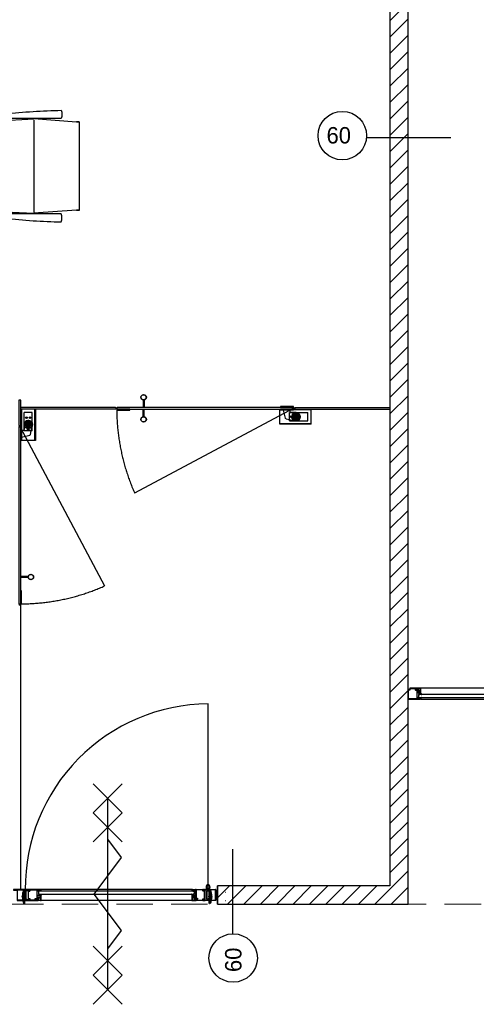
# Model space of a CAD drawing. Header units: millimetres. Extents: x 111285 to 237437, y -9513 to 52045.
# Tile 30 of 117: x 135126 to 137631, y 1998 to 7394. Entities that reach past the tile are written whole.
import ezdxf

# ---------------------------------------------------------------- set-up
doc = ezdxf.new("R2010")
doc.units = ezdxf.units.MM
doc.header["$LTSCALE"] = 100
doc.linetypes.add('DASHED', pattern=[0.75, 0.5, -0.25])
doc.linetypes.add('HIDDEN', pattern=[9.525, 6.35, -3.175])
doc.layers.get('0').update_dxf_attribs({"color": 252})
for name, color, linetype in [('0-aanzicht', 252, 'Continuous'), ('0-acceering', 252, 'Continuous'), ('0-BRANDWEER', 252, 'Continuous'), ('_00--ARCERINGEN', 8, 'Continuous'), ('_00--BRANDWEER', 1, 'Continuous'), ('_22--BINNENWAND', 1, 'Continuous'), ('_32--BINNENKOZIJN', 1, 'Continuous'), ('_82--LOSSE-INRICHTING', 1, 'Continuous'), ('_89--LOSSE-INRICHTING', 1, 'Continuous')]:
    doc.layers.add(name, color=color, linetype=linetype)
doc.layers.add('JAG_System-Einfühgepunkte', color=252, linetype='Continuous', lineweight=0, plot=False)
doc.styles.add('UNI-100-1_8', font='txt', dxfattribs={"height": 180})

# ---------------------------------------------------------------- blocks, each defined once
blk = doc.blocks.new('455019')
at = {"layer": '0-acceering'}
h = blk.add_hatch(dxfattribs=at)
h.set_pattern_fill('_USER', color=256, scale=1.5, angle=45, style=0, double=1, pattern_type=0)
h.set_pattern_definition([(45, (9.8899, -3.046), (-1.06066, 1.06066), []), (135, (9.8899, -3.046), (-1.06066, -1.06066), [])])
h.paths.add_polyline_path([(6.1, 0.4, 0.488281), (6.4, 0), (8.4, 0, -0.326416), (9.8, -1.1, 0.720237), (10.4, -1.1, -0.044879), (12.8, 4.1, 0.89146), (11.9, 4.8, -0.062553), (9.3, 2.4, -0.440575), (8.3, 2.5), (7.9, 3.2, 0.24511), (7.4, 3.5), (5.8, 3.6), (5.2, 4.8, 0.484869), (4.8, 4.9), (3.9, 3.7), (0.2, 4, -0.168809), (-1.1, 4), (-1.1, 4.5, 0.675772), (-1.5, 4.7), (-2.1, 4.1, -0.765456), (-2.5, 4.3), (-2.3, 4.7, 0.713839), (-2.7, 4.9), (-3.4, 4.4, -0.754008), (-3.7, 4.6), (-3.5, 5, 0.698845), (-3.8, 5.3), (-4.5, 4.9, -0.683903), (-4.9, 5.2), (-4.7, 5.5, 0.56756), (-5, 5.8, 0.367373), (-6.1, 4.3, 0.273475), (-5.7, 3.6, 0.122917), (-1, 2.5, -0.967646), (-1, 1.8), (-3.1, 1.7, 0.883992), (-3.2, 0.5), (-0.2, 0, 0.418204), (0.1, 0.2), (0.1, 0.4, -0.37859), (0.4, 0.6)])
blk.add_lwpolyline([(12.8, 4.1, 0.89146), (11.9, 4.8, -0.062553), (9.3, 2.4, -0.440575), (8.3, 2.5), (7.9, 3.2, 0.24511), (7.4, 3.5), (5.8, 3.6), (5.2, 4.8, 0.484869), (4.8, 4.9), (3.9, 3.7), (0.2, 4, -0.168809), (-1.1, 4), (-1.1, 4.5, 0.675772), (-1.5, 4.7), (-2.1, 4.1, -0.765456), (-2.5, 4.3), (-2.3, 4.7, 0.713839), (-2.7, 4.9), (-3.4, 4.4, -0.754008), (-3.7, 4.6), (-3.5, 5, 0.698845), (-3.8, 5.3), (-4.5, 4.9, -0.683903), (-4.9, 5.2), (-4.7, 5.5, 0.591523), (-5, 5.8, 0.364492), (-6.1, 4.3, 0.273475), (-5.7, 3.6, 0.122917), (-1, 2.5, -0.967646), (-1, 1.8), (-3.1, 1.7, 0.883992), (-3.2, 0.5), (-0.2, 0, 0.418204), (0.1, 0.2), (0.1, 0.4, -0.37859), (0.4, 0.6), (6.1, 0.4, 0.515595), (6.4, 0), (8.4, 0, -0.326416), (9.8, -1.1, 0.720237), (10.4, -1.1, -0.044879)], format="xyb", close=True, dxfattribs=at)
at = {"layer": 'JAG_System-Einfühgepunkte'}
blk.add_point((9.9, -3), dxfattribs=at)
blk = doc.blocks.new('450007')
at = {"layer": '0-aanzicht'}
blk.add_lwpolyline([(-10.2, 2), (-11, 0.4), (-11, -0.4), (-10.2, -2), (0, -2), (0, -2.6), (1, -2.6), (1.6, -3, -0.353906), (3.2, -4), (4.8, -3.2), (4.8, 3.2), (3.2, 4, -0.353906), (1.6, 3), (1, 2.6), (0, 2.6), (0, 2), (-10.2, 2, -0.140596), (-10.2, 0, 2.430036)], format="xyb", dxfattribs=at)
for points in [[(-11, 0.4), (-6, -2), (-6, 2)], [(0, 2), (0, -2)], [(1, 2.6), (1, -2.6)], [(1.6, -3), (1.6, 3)], [(3.2, -4), (3.2, 4)]]:
    blk.add_lwpolyline(points, dxfattribs=at)
blk.add_point((0, 0), dxfattribs=at)
blk = doc.blocks.new('404129')
at = {"layer": '_32--BINNENKOZIJN'}
blk.add_lwpolyline([(-13.2, -9), (8.3, -9)], dxfattribs=at)
blk.add_lwpolyline([(20, -1.5, 0.414214), (19, -0.5), (0.8, -0.5, 0.414214), (0, -1.3), (0, -3.7, 0.267949), (0.4, -4.4), (1.5, -5, 0.158384), (2.1, -5.1), (4.6, -4.9, 0.948965), (4.5, -3.9), (3.2, -3.9, -1), (3.2, -1.8), (17.9, -1.8, -0.414214), (18.7, -2.6), (18.7, -14.2), (4.2, -14.2), (2.7, -12.7, 0.339454), (1.5, -12.6), (0.4, -13.2, 0.267949), (0, -13.9), (0, -14.6, 0.414214), (0.8, -15.4), (18.7, -15.4), (18.7, -23.5, -0.414214), (17.9, -24.3), (0.4, -24.3), (0.4, -25.5), (6.2, -25.5, -0.414214), (7, -26.3), (7, -30.5), (9.6, -30.5), (10.5, -29.9), (10.5, -29.2), (8.3, -29.2), (8.3, -26.3, -0.414214), (9.1, -25.5), (17.9, -25.5, -0.414214), (18.7, -26.3), (18.7, -29.2), (17.5, -29.2), (17.5, -29.6), (18.2, -30.5), (20, -30.5)], format="xyb", close=True, dxfattribs=at)
for p in [(0, 0), (0, -9), (20, 0)]:
    blk.add_point(p, dxfattribs=at)
blk = doc.blocks.new('455007-5')
at = {"layer": '0-acceering'}
h = blk.add_hatch(dxfattribs=at)
h.set_pattern_fill('_USER', color=256, scale=1.5, angle=45, style=0, double=1, pattern_type=0)
h.set_pattern_definition([(45, (-148.331, -148.266), (-1.06066, 1.06066), []), (135, (-148.331, -148.266), (-1.06066, -1.06066), [])])
h.paths.add_polyline_path([(-2.5, 0, -0.335424), (-2.8, 0.2), (-2.9, 0.6, 0.612932), (-3.5, 0.7), (-4.1, 0, 0.099276), (-9.4, -3.3, 0.643477), (-9.1, -4.1, -0.077136), (-6.7, -4.8), (-5.7, -5.1, 0.760206), (-5.3, -4.3), (-6.2, -3.7), (-7.3, -3.3, -0.670173), (-7.3, -2.9, -0.308665), (3.8, -5, 0.327484), (4.3, -5.1, 0.414214), (4.6, -4.5, -0.073799), (1.5, 0.9, 0.125857), (0.8, 1.8, 0.811228), (0.1, 1.1, -0.516336), (0, 0)])
blk.add_lwpolyline([(1.5, 0.9, 0.125857), (0.8, 1.8, 0.811228), (0.1, 1.1, -0.516336), (0, 0), (-2.5, 0, -0.335424), (-2.8, 0.2), (-2.9, 0.6, 0.612932), (-3.5, 0.7), (-4.1, 0, 0.099276), (-9.4, -3.3, 0.643477), (-9.1, -4.1, -0.077136), (-6.7, -4.8), (-5.7, -5.1, 0.760206), (-5.3, -4.3), (-6.2, -3.7), (-7.3, -3.3, -0.670173), (-7.3, -2.9, -0.308665), (3.8, -5, 0.327484), (4.3, -5.1, 0.414214), (4.6, -4.5, -0.073799)], format="xyb", close=True, dxfattribs=at)
at = {"layer": 'JAG_System-Einfühgepunkte'}
blk.add_point((0, 0), dxfattribs=at)
blk = doc.blocks.new('onderlegger beganegrond')
at = {"linetype": 'DASHED', "lineweight": 0, "ltscale": 4}
blk.add_lwpolyline([(7405, 12638), (7405.1, 10637.9), (7405, 10560), (7405, 2547), (7405, 2547), (7405, 2547), (32780, 2547), (32780, 12638)], close=True, dxfattribs=at)
blk = doc.blocks.new('bureaustoel')
at = {"layer": '_89--LOSSE-INRICHTING'}
for p, q in [((0, 585), (0, 600)), ((0, 600), (486.9, 600)), ((2.5, 585), (2.5, 600)), ((484.4, 585), (484.4, 600)), ((486.9, 585), (486.9, 600)), ((2.5, 585), (-14.9, 250)), ((484.4, 585), (501.9, 250)), ((2.5, 15), (-14.9, 250)), ((496.2, 250), (-9.2, 250)), ((484.4, 15), (501.9, 250)), ((0, 0), (0, 15)), ((486.9, 0), (0, 0)), ((2.5, 0), (2.5, 15)), ((484.4, 0), (484.4, 15)), ((486.9, 0), (486.9, 15))]:
    blk.add_line(p, q, dxfattribs=at)
for points in [[(-17.4, 98.6), (-17.4, 408.6, 0.108124), (-42.2, 408.6, 0.022407), (-62.3, 98.3, 0.119571), (-17.4, 98.3, 0.119571)], [(504.6, 98.6), (504.6, 408.6, -0.108124), (529.4, 408.6, -0.022407), (549.5, 98.3, -0.119571), (504.6, 98.3, -0.119571)]]:
    blk.add_lwpolyline(points, format="xyb", dxfattribs=at)
blk = doc.blocks.new('60 minuten zelfsluitend')
at = {"layer": '0-BRANDWEER', "color": 1}
for points in [[(-1209, 159), (-891, -159), (-573, 159)], [(-1209, -159), (-891, 159), (-573, -159)], [(-600, 0), (-400, 150), (0, -150), (400, 150), (600, 0)], [(573, 159), (891, -159), (1209, 159)], [(573, -159), (891, 159), (1209, -159)], [(-1050, 0), (1050, 0)]]:
    blk.add_lwpolyline(points, dxfattribs=at)

msp = doc.modelspace()

# ---------------------------------------------------------------- hatches: boundary and pattern name
at = {"layer": '_00--ARCERINGEN'}
h = msp.add_hatch(dxfattribs=at)
h.set_pattern_fill('ANSI31', color=256, scale=20, style=0)
h.set_pattern_definition([(45, (136255.1, 7115.233), (-44.9013, 44.9013), [])])
h.paths.add_polyline_path([(136212, 2547), (137257, 2547), (137257, 8019.8), (136212, 8019.8), (136212, 7919.8), (137157, 7919.8), (137157, 2647), (136212, 2647)])
at = {"layer": '_32--BINNENKOZIJN'}
h = msp.add_hatch(dxfattribs=at)
h.set_pattern_fill('_USER', color=256, scale=1.5, angle=60, style=0, double=1, pattern_type=0)
h.set_pattern_definition([(60, (136211.9985, 2597), (-1.299038, 0.75), []), (150, (136211.9985, 2597), (-0.75, -1.299038), [])])
h.paths.add_polyline_path([(135162, 2623.3, -0.307501), (135162.2, 2623.5), (135172.5, 2623.5), (135175.5, 2623, -0.718727), (135175.9, 2621), (135171.1, 2618.4, -0.992221), (135170.6, 2619.2), (135175.1, 2621.7, 0.708088), (135175, 2622.2), (135172.8, 2622.6), (135170.7, 2622.6), (135165.4, 2621.4, 0.231056), (135164.4, 2620.5), (135162.8, 2617.2, -0.290213), (135162.5, 2617.1), (135162.2, 2617.1, -0.419209), (135162, 2617.3, 0.025166), (135161.9, 2619.9, 0.35281), (135161.1, 2620.9), (135159.5, 2621.2, 0.651754), (135159.3, 2620.8), (135159.8, 2620.1, -0.88288), (135159.2, 2619.6), (135157.7, 2621.1, 0.191534), (135157.3, 2621.3), (135155.8, 2621.3, 0.603718), (135155.7, 2621), (135156.3, 2620.1, -0.862868), (135155.7, 2619.6), (135153.3, 2621.6, -0.460373), (135153.3, 2622.2), (135154.5, 2623.3, -0.179516), (135155.2, 2623.5), (135160.7, 2623.5, -0.307542), (135160.9, 2623.3, 0.679275)])
h = msp.add_hatch(dxfattribs=at)
h.set_pattern_fill('_USER', color=256, scale=1.5, angle=45, style=0, double=1, pattern_type=0)
h.set_pattern_definition([(45, (136221.8884, 2593.954), (-1.0606602, 1.0606602), []), (135, (136221.8884, 2593.954), (-1.0606602, -1.0606602), [])])
h.paths.add_polyline_path([(135238.1, 2623.1, -0.488281), (135238.4, 2623.5), (135240.4, 2623.5, 0.326416), (135241.8, 2624.6, -0.720237), (135242.4, 2624.6, 0.044879), (135244.8, 2619.4, -0.89146), (135243.9, 2618.7, 0.062553), (135241.3, 2621.1, 0.440575), (135240.3, 2621), (135239.9, 2620.3, -0.24511), (135239.4, 2620), (135237.8, 2619.9), (135237.2, 2618.7, -0.484869), (135236.8, 2618.6), (135235.9, 2619.8), (135232.2, 2619.5, 0.168809), (135230.9, 2619.5), (135230.9, 2619, -0.675772), (135230.5, 2618.8), (135229.9, 2619.4, 0.765456), (135229.5, 2619.2), (135229.7, 2618.8, -0.713839), (135229.3, 2618.6), (135228.6, 2619.1, 0.754008), (135228.3, 2618.9), (135228.5, 2618.5, -0.698845), (135228.2, 2618.2), (135227.5, 2618.6, 0.683903), (135227.1, 2618.3), (135227.3, 2618, -0.56756), (135227, 2617.7, -0.367373), (135225.9, 2619.2, -0.273475), (135226.3, 2619.9, -0.122917), (135231, 2621, 0.967646), (135231, 2621.7), (135228.9, 2621.8, -0.883992), (135228.8, 2623), (135231.8, 2623.5, -0.418204), (135232.1, 2623.3), (135232.1, 2623.1, 0.37859), (135232.4, 2622.9)])
h = msp.add_hatch(dxfattribs=at)
h.set_pattern_fill('_USER', color=256, scale=1.5, angle=45, style=0, double=1, pattern_type=0)
h.set_pattern_definition([(45, (136063.6675, 2448.734), (-1.0606602, 1.0606602), []), (135, (136063.6675, 2448.734), (-1.0606602, -1.0606602), [])])
h.paths.add_polyline_path([(135239.5, 2597, 0.335424), (135239.2, 2596.8), (135239.1, 2596.4, -0.612932), (135238.5, 2596.3), (135237.9, 2597, -0.099276), (135232.6, 2600.3, -0.643477), (135232.9, 2601.1, 0.077136), (135235.3, 2601.8), (135236.3, 2602.1, -0.760206), (135236.7, 2601.3), (135235.8, 2600.7), (135234.7, 2600.3, 0.670173), (135234.7, 2599.9, 0.308665), (135245.8, 2602, -0.327484), (135246.3, 2602.1, -0.414214), (135246.6, 2601.5, 0.073799), (135243.5, 2596.1, -0.125857), (135242.8, 2595.2, -0.811228), (135242.1, 2595.9, 0.516336), (135242, 2597)])
h = msp.add_hatch(dxfattribs=at)
h.set_pattern_fill('_USER', color=256, scale=1.5, angle=-135, style=0, double=1, pattern_type=0)
h.set_pattern_definition([(225, (136220.3295, 2745.266), (1.06066, -1.06066), []), (315, (136220.3295, 2745.266), (1.06066, 1.06066), [])])
h.paths.add_polyline_path([(136074.5, 2597, -0.335424), (136074.7, 2596.8), (136074.9, 2596.4, 0.612932), (136075.5, 2596.3), (136076.1, 2597, 0.099276), (136081.4, 2600.3, 0.643477), (136081.1, 2601.1, -0.077136), (136078.7, 2601.8), (136077.7, 2602.1, 0.760206), (136077.3, 2601.3), (136078.2, 2600.7), (136079.3, 2600.3, -0.670173), (136079.3, 2599.9, -0.308665), (136068.2, 2602, 0.327484), (136067.7, 2602.1, 0.414214), (136067.4, 2601.5, -0.073799), (136070.5, 2596.1, 0.125857), (136071.2, 2595.2, 0.811228), (136071.9, 2595.9, -0.516336), (136072, 2597)])
h = msp.add_hatch(dxfattribs=at)
h.set_pattern_fill('_USER', color=256, scale=1.5, angle=-135, style=0, double=1, pattern_type=0)
h.set_pattern_definition([(225, (136072.1085, 2626.546), (1.06066, -1.06066), []), (315, (136072.1085, 2626.546), (1.06066, 1.06066), [])])
h.paths.add_polyline_path([(136081.8, 2619.5, 3.59265), (136083.5, 2618.8, 0.24787)])

# ---------------------------------------------------------------- linework, layer by layer
at = {"layer": '_00--BRANDWEER', "color": 1}
msp.add_line((137028.4, 6747.9), (137491.1, 6747.9), dxfattribs=at)
at = {"layer": '_00--BRANDWEER'}
msp.add_line((136296.1, 2384.2), (136295.6, 2847), dxfattribs=at)
at = {"layer": '_00--BRANDWEER', "color": 1, "ltscale": 0.5}
msp.add_line((136296.1, 2384.2), (136295.6, 2847), dxfattribs=at)
at = {"layer": '_00--BRANDWEER', "color": 95}
for p, q in [((136255.1, 2611), (136253.1, 2611)), ((136255.1, 2565), (136253.1, 2565))]:
    msp.add_line(p, q, dxfattribs=at)
at = {"layer": '_00--BRANDWEER', "color": 1}
for centre in [(136896, 6758.9), (136297.2, 2251.4)]:
    msp.add_circle(centre, 132.8, dxfattribs=at)
at = {"layer": '_00--BRANDWEER'}
msp.add_circle((136297.2, 2251.4), 132.8, dxfattribs=at)
at = {"layer": '_22--BINNENWAND'}
for p, q in [((135651.5, 5269.1), (135132, 5269.1)), ((136637.5, 5269.1), (137157, 5269.1))]:
    msp.add_line(p, q, dxfattribs=at)
for points in [[(136212, 2547), (137257, 2547), (137257, 8019.8), (136212, 8019.8), (136212, 7919.8), (137157, 7919.8), (137157, 2647), (136212, 2647)], [(135122, 5309.1), (135122, 5169.1), (135132, 5169.1), (135132, 5309.1)]]:
    msp.add_lwpolyline(points, close=True, dxfattribs=at)
for points in [[(135651.5, 5269.1), (135653.5, 5267.1), (135653.5, 5261.1), (135651.5, 5259.1)], [(136628.5, 5269.1), (135660.5, 5269.1), (135658.5, 5267.1), (135658.5, 5261.1), (135660.5, 5259.1), (136628.5, 5259.1), (136630.5, 5261.1), (136630.5, 5267.1), (136628.5, 5269.1)], [(136637.5, 5269.1), (136635.5, 5267.1), (136635.5, 5261.1), (136637.5, 5259.1)], [(135122, 5162.1), (135122, 4194.1), (135124, 4192.1), (135130, 4192.1), (135132, 4194.1), (135132, 5162.1), (135130, 5164.1), (135124, 5164.1), (135122, 5162.1)], [(135122, 4185.1), (135124, 4187.1), (135130, 4187.1), (135132, 4185.1)]]:
    msp.add_lwpolyline(points, dxfattribs=at)
at = {"layer": '_32--BINNENKOZIJN', "color": 7}
for p, q in [((135803.5, 5309.6), (135803.5, 5269.1)), ((135808.5, 5309.6), (135808.5, 5269.1)), ((135803.5, 5218.6), (135803.5, 5259.1)), ((135808.5, 5218.6), (135808.5, 5259.1)), ((135172.5, 4342.1), (135132, 4342.1)), ((135172.5, 4337.1), (135132, 4337.1))]:
    msp.add_line(p, q, dxfattribs=at)
at = {"layer": '_32--BINNENKOZIJN'}
for p, q in [((135651.5, 5259.1), (135132, 5259.1)), ((135213, 5259), (135133, 5259)), ((135136, 5259), (135136, 5087.8)), ((135150.5, 5140.2), (135150.5, 5241.2)), ((135195.5, 5241.2), (135150.5, 5241.2)), ((135195.5, 5140.2), (135195.5, 5241.2)), ((135210, 5087.8), (135210, 5259)), ((136725.4, 5255.1), (136554.2, 5255.1)), ((136606.6, 5240.6), (136707.6, 5240.6)), ((136606.6, 5195.6), (136606.6, 5240.6)), ((136637.5, 5259.1), (137157, 5259.1)), ((136642.6, 5192.8), (136642.6, 5243.4)), ((136707.6, 5195.6), (136707.6, 5240.6)), ((136725.4, 5178.1), (136725.4, 5258.1)), ((135168, 5186), (135168, 5166.4)), ((135173, 5201.5), (135173, 5150.9)), ((135178, 5166.4), (135178, 5186)), ((136554.2, 5181.1), (136725.4, 5181.1)), ((136606.6, 5195.6), (136707.6, 5195.6)), ((136667.9, 5218.1), (136617.3, 5218.1)), ((136652.4, 5223.1), (136632.8, 5223.1)), ((136632.8, 5213.1), (136652.4, 5213.1)), ((135198.3, 5176.2), (135147.7, 5176.2)), ((135195.5, 5140.2), (135150.5, 5140.2)), ((135132.2, 2629), (135132, 4185.1)), ((136212, 2547), (136212, 2647)), ((136085, 2618.1), (135229, 2618.1)), ((135229, 2618.1), (135229, 2602.1)), ((135229, 2602.1), (136085, 2602.1)), ((136085, 2602.1), (136085, 2618.1)), ((136152, 2576.3), (136152, 2617.8)), ((136153.7, 2619.5), (136162, 2619.5)), ((136162, 2617.8), (136153.7, 2617.8)), ((136153.7, 2617.8), (136153.7, 2576.3)), ((136162, 2619.5), (136162, 2625.3)), ((136163.7, 2627), (136200.2, 2627)), ((136200.2, 2625.3), (136163.7, 2625.3)), ((136163.7, 2625.3), (136163.7, 2619.5)), ((136200.2, 2568.8), (136200.2, 2625.3)), ((136202, 2625.3), (136202, 2568.8)), ((136212, 2597), (136212, 2597)), ((136212, 2597), (136212, 2547)), ((136138.7, 2570.5), (136160, 2570.5)), ((136160.1, 2568.9), (136138.7, 2568.9)), ((136138.7, 2568.9), (136138.7, 2568.8)), ((136138.7, 2568.8), (136200.2, 2568.8)), ((136200.2, 2567), (136138.7, 2567)), ((136153.7, 2576.3), (136160, 2576.3)), ((136160, 2574.5), (136153.7, 2574.5))]:
    msp.add_line(p, q, dxfattribs=at)
at = {"layer": '_32--BINNENKOZIJN', "linetype": 'HIDDEN', "ltscale": 10}
for p, q in [((136630.5, 5264.1), (135756.8, 4799.5)), ((135127, 5164.1), (135591.6, 4290.4))]:
    msp.add_line(p, q, dxfattribs=at)
at = {"layer": '_32--BINNENKOZIJN', "color": 7, "linetype": 'Continuous'}
for p, q in [((136571.7, 5254.1), (136583.5, 5209.9)), ((136609.6, 5246.1), (136609.6, 5254.1)), ((136610.3, 5243.6), (136609.6, 5246.1)), ((136612.1, 5241.8), (136610.3, 5243.6)), ((136614.6, 5241.1), (136612.1, 5241.8)), ((136642.6, 5241.1), (136614.6, 5241.1)), ((135166.5, 5187.7), (135166.2, 5185.7)), ((135166.2, 5185.7), (135166.9, 5176.9)), ((135167.9, 5189.3), (135166.5, 5187.7)), ((135169.8, 5190), (135167.9, 5189.3)), ((135169.7, 5190), (135173.8, 5190.3)), ((135173.8, 5190.3), (135175.8, 5190)), ((135175.8, 5190), (135177.4, 5188.7)), ((135177.4, 5188.7), (135178.1, 5186.7)), ((135178.1, 5186.7), (135178.9, 5177.8)), ((136584.9, 5207.6), (136583.5, 5209.9)), ((136587.3, 5206.3), (136584.9, 5207.6)), ((136587.3, 5206.3), (136637.8, 5195.6)), ((136628.5, 5218.9), (136628.8, 5220.9)), ((136628.9, 5214.8), (136628.5, 5218.9)), ((136628.8, 5220.9), (136630.2, 5222.5)), ((136628.9, 5214.8), (136629.5, 5213)), ((136629.5, 5213), (136631.2, 5211.6)), ((136630.2, 5222.5), (136632.1, 5223.2)), ((136631.2, 5211.6), (136633.2, 5211.2)), ((136640.9, 5224), (136632.1, 5223.2)), ((136642, 5212), (136633.2, 5211.2)), ((136641.9, 5226.1), (136640.9, 5224)), ((136641.9, 5226.1), (136643.3, 5224.2)), ((136643.4, 5210.1), (136642, 5212)), ((136652.1, 5224.9), (136643.3, 5224.2)), ((136644.2, 5212.2), (136643.4, 5210.1)), ((136653.1, 5213), (136644.2, 5212.2)), ((136654.1, 5224.6), (136652.1, 5224.9)), ((136655, 5213.7), (136653.1, 5213)), ((136655.7, 5223.2), (136654.1, 5224.6)), ((136656.4, 5215.3), (136655, 5213.7)), ((136656.4, 5221.3), (136655.7, 5223.2)), ((136656.4, 5221.3), (136656.7, 5217.3)), ((136656.7, 5217.3), (136656.4, 5215.3)), ((135145, 5143.2), (135137, 5143.2)), ((135147.5, 5143.9), (135145, 5143.2)), ((135149.3, 5145.7), (135147.5, 5143.9)), ((135150, 5148.2), (135149.3, 5145.7)), ((135150, 5176.2), (135150, 5148.2)), ((135165, 5175.5), (135166.9, 5176.9)), ((135165, 5175.5), (135167.1, 5174.5)), ((135167.1, 5174.5), (135167.9, 5165.7)), ((135168.6, 5163.8), (135167.9, 5165.7)), ((135170.2, 5162.4), (135168.6, 5163.8)), ((135172.2, 5162.1), (135170.2, 5162.4)), ((135176.3, 5162.5), (135172.2, 5162.1)), ((135176.3, 5162.5), (135178.1, 5163.1)), ((135178.1, 5163.1), (135179.5, 5164.8)), ((135178.9, 5177.9), (135181, 5177)), ((135181, 5177), (135179.1, 5175.6)), ((135179.1, 5175.6), (135179.9, 5166.8)), ((135179.5, 5164.8), (135179.9, 5166.8)), ((135184.8, 5120.9), (135195.5, 5171.4)), ((135137, 5105.3), (135181.2, 5117.1)), ((135183.5, 5118.5), (135181.2, 5117.1)), ((135184.8, 5120.9), (135183.5, 5118.5))]:
    msp.add_line(p, q, dxfattribs=at)
at = {"layer": '_32--BINNENKOZIJN', "ltscale": 0.1}
for p, q in [((137832, 3730.7), (137329.6, 3730.7)), ((137329.6, 3670.7), (137832, 3670.7)), ((136073, 2627), (135241, 2627)), ((136154.1, 2628.2), (136149.9, 2635.8)), ((136162.4, 2630.5), (136154.1, 2628.2)), ((136159.5, 2629.7), (136164.9, 2628.2)), ((136164.9, 2628.2), (136169.1, 2635.8)), ((135220.2, 2567), (135227.4, 2567)), ((136073, 2567), (135241, 2567)), ((136093.7, 2567), (136086.6, 2567))]:
    msp.add_line(p, q, dxfattribs=at)
at = {"layer": '_32--BINNENKOZIJN', "linetype": 'Continuous'}
for p, q in [((136157.3, 2653.4), (136156.2, 2651.4)), ((136162.7, 2651.4), (136156.2, 2651.4)), ((136157.3, 2648.9), (136156.5, 2647.9)), ((136156.5, 2647.9), (136156.5, 2646.4)), ((136162.5, 2647.9), (136156.5, 2647.9)), ((136162.5, 2646.4), (136156.5, 2646.4)), ((136161.7, 2653.4), (136157.3, 2653.4)), ((136161.7, 2648.9), (136157.3, 2648.9)), ((136161.7, 2653.4), (136162.7, 2651.4)), ((136161.7, 2648.9), (136162.5, 2647.9)), ((136162.5, 2647.9), (136162.5, 2646.4))]:
    msp.add_line(p, q, dxfattribs=at)
at = {"layer": '_32--BINNENKOZIJN'}
for points in [[(135213, 5259), (135213, 5087.8), (135133, 5087.8), (135133, 5259)], [(136725.4, 5178.1), (136554.2, 5178.1), (136554.2, 5258.1), (136725.4, 5258.1)], [(136159.5, 2653.6), (136159.5, 3644)], [(135139.6, 2591.1), (135140, 2591.7)], [(135139.6, 2588), (135139.6, 2590.9)], [(135140.4, 2592), (135140.6, 2592)], [(135141.2, 2583), (135141.2, 2593)], [(135141.2, 2593), (135148.2, 2593)], [(135147.4, 2625.1), (135148, 2624.9)], [(135148.2, 2617), (135153.2, 2617)], [(135148.2, 2617), (135148.2, 2615)], [(135148.2, 2559), (135148.2, 2615)], [(135148.2, 2615), (135154.7, 2615)], [(135148.2, 2593), (135153.2, 2593)], [(135154.7, 2625), (135153.2, 2625)], [(135153.2, 2615), (135153.2, 2625)], [(135153.2, 2559), (135153.2, 2615)], [(135154.7, 2551), (135154.7, 2625)], [(135155.8, 2590.5), (135154.7, 2590.5)], [(136164.6, 2590.5), (136165.7, 2590.5)], [(136165.7, 2551), (136165.7, 2625)], [(136165.7, 2625), (136167.2, 2625)], [(136172.2, 2615), (136165.7, 2615)], [(136167.2, 2615), (136167.2, 2625)], [(136172.2, 2617), (136167.2, 2617)], [(136167.2, 2559), (136167.2, 2615)], [(136172.2, 2593), (136167.2, 2593)], [(136172.2, 2617), (136172.2, 2615)], [(136172.2, 2559), (136172.2, 2615)], [(136179.2, 2593), (136172.2, 2593)], [(136173, 2625.1), (136172.4, 2624.9)], [(136179.2, 2583), (136179.2, 2593)], [(136180, 2592), (136179.8, 2592)], [(136180.7, 2591.1), (136180.4, 2591.7)], [(136180.8, 2588), (136180.8, 2590.9)], [(135139.6, 2588), (135139.6, 2585)], [(135139.6, 2585), (135140, 2584.3)], [(135140.4, 2584), (135140.6, 2584)], [(135148.2, 2583), (135141.2, 2583)], [(135147.4, 2550.9), (135148, 2551.1)], [(135153.2, 2583), (135148.2, 2583)], [(135148.2, 2559), (135154.7, 2559)], [(135153.2, 2551), (135153.2, 2559)], [(135154.7, 2550.9), (135153.2, 2550.9)], [(135155.8, 2585.5), (135154.7, 2585.5)], [(135157, 2586.2), (135157, 2589.9)], [(135208.8, 2575.5), (135230.3, 2575.5)], [(135211, 2575.1), (135216, 2577.5), (135216, 2573.5)], [(135222, 2573.5), (135222, 2577.5)], [(135223, 2572.9), (135223, 2578.1)], [(135223.6, 2578.5), (135223.6, 2572.5)], [(135225.2, 2579.5), (135225.2, 2571.5)], [(136105.2, 2575.5), (136083.7, 2575.5)], [(136088.8, 2579.5), (136088.8, 2571.5)], [(136090.4, 2578.5), (136090.4, 2572.5)], [(136091, 2572.9), (136091, 2578.1)], [(136092, 2573.5), (136092, 2577.5)], [(136103, 2575.1), (136098, 2577.5), (136098, 2573.5)], [(136163.4, 2586.2), (136163.4, 2589.9)], [(136164.6, 2585.5), (136165.7, 2585.5)], [(136172.2, 2559), (136165.7, 2559)], [(136165.7, 2550.9), (136167.2, 2550.9)], [(136167.2, 2583), (136172.2, 2583)], [(136167.2, 2551), (136167.2, 2559)], [(136172.2, 2583), (136179.2, 2583)], [(136173, 2550.9), (136172.4, 2551.1)], [(136180, 2584), (136179.8, 2584)], [(136180.8, 2585), (136180.4, 2584.3)], [(136180.8, 2588), (136180.8, 2585)]]:
    msp.add_lwpolyline(points, dxfattribs=at)
at = {"layer": '_32--BINNENKOZIJN', "color": 7}
for points in [[(135660.5, 5254.1), (135728.5, 5254.1, 0.414214), (135730.5, 5256.1), (135730.5, 5259.1), (135658.5, 5259.1), (135658.5, 5256.1, 0.414214)], [(136626.5, 5274.1), (136558.5, 5274.1, 0.414214), (136556.5, 5272.1), (136556.5, 5269.1), (136628.5, 5269.1), (136628.5, 5272.1, 0.414214)], [(136626.5, 5254.1), (136558.5, 5254.1, -0.414214), (136556.5, 5256.1), (136556.5, 5259.1), (136628.5, 5259.1), (136628.5, 5256.1, -0.414214)], [(135137, 5160.1), (135137, 5092.1, -0.414214), (135135, 5090.1), (135132, 5090.1), (135132, 5162.1), (135135, 5162.1, -0.414214)], [(135137, 4194.1), (135137, 4262.1, 0.414214), (135135, 4264.1), (135132, 4264.1), (135132, 4192.1), (135135, 4192.1, 0.414214)]]:
    msp.add_lwpolyline(points, format="xyb", close=True, dxfattribs=at)
at = {"layer": '_32--BINNENKOZIJN'}
for points in [[(137325.2, 3674.2), (137307, 3674.2, -0.414214), (137307, 3674.2, -2.414214), (137307, 3674.2), (137307, 3674.2, 0.414214), (137307, 3674.2), (137307, 3728.9, 0.414214), (137305.2, 3730.7), (137305.2, 3730.7), (137305.2, 3730.7, 0.414214), (137305.2, 3730.7), (137268.7, 3730.7, 0.414214), (137267, 3728.9), (137267, 3723.2), (137259, 3723.2, 0.487437), (137257, 3721.2), (137257, 3672.4, 0.414214), (137258.7, 3670.7), (137325.2, 3670.7, 0.414214), (137327, 3672.4, 0.414214)], [(137305.2, 3674.3, 2.165098), (137305.2, 3674.3, 0.414214), (137307, 3672.5), (137325.2, 3672.5), (137325.2, 3672.4), (137258.7, 3672.4), (137258.7, 3721.4), (137266.7, 3721.4, 0.487437), (137268.7, 3723.4), (137268.7, 3728.9), (137295.2, 3728.9), (137305.2, 3728.9, 0.414214), (137305.2, 3728.9), (137305.2, 3721.4), (137305.2, 3679.9)], [(135162, 2617.8, 0.414214), (135160.2, 2619.5), (135152, 2619.5), (135152, 2625.3, 0.414214), (135150.2, 2627), (135093.7, 2627, 0.414214), (135092, 2625.3, 0.414214), (135093.7, 2623.5), (135112, 2623.5), (135112, 2568.8, 0.414214), (135113.7, 2567), (135175.2, 2567, 0.414214), (135177, 2568.8, 0.414214), (135175.2, 2570.5), (135154, 2570.5, -0.414214), (135152, 2572.5, -0.414214), (135154, 2574.5), (135160.2, 2574.5, 0.414214), (135162, 2576.3)], [(135160.2, 2576.3), (135154, 2576.3, 0.414214), (135150.2, 2572.5, 0.414214), (135153.9, 2568.9), (135175.2, 2568.9), (135175.2, 2568.8), (135113.7, 2568.8), (135113.7, 2623.4, 0.414214), (135112, 2625.2), (135093.7, 2625.2), (135093.7, 2625.3), (135150.2, 2625.3), (135150.2, 2619.5, 0.414214), (135152, 2617.8), (135160.2, 2617.8)], [(135154.5, 2623.3, -0.179516), (135155.2, 2623.5), (135160.7, 2623.5, -0.307542), (135160.9, 2623.3, 0.679275), (135162, 2623.3, -0.307501), (135162.2, 2623.5), (135172.5, 2623.5), (135175.5, 2623, -0.718727), (135175.9, 2621), (135171.1, 2618.4, -0.992221), (135170.6, 2619.2), (135175.1, 2621.7, 0.708088), (135175, 2622.2), (135172.8, 2622.6), (135170.7, 2622.6), (135165.4, 2621.4, 0.231056), (135164.4, 2620.5), (135162.8, 2617.2, -0.290213), (135162.5, 2617.1), (135162.2, 2617.1, -0.419209), (135162, 2617.3, 0.025166), (135161.9, 2619.9, 0.35281), (135161.1, 2620.9), (135159.5, 2621.2, 0.651754), (135159.3, 2620.8), (135159.8, 2620.1, -0.88288), (135159.2, 2619.6), (135157.7, 2621.1, 0.191534), (135157.3, 2621.3), (135155.8, 2621.3, 0.603718), (135155.7, 2621), (135156.3, 2620.1, -0.862868), (135155.7, 2619.6), (135153.3, 2621.6, -0.460373), (135153.3, 2622.2)], [(135172, 2576.3, 0.414214), (135173.7, 2574.5), (135182, 2574.5), (135182, 2568.8, 0.414214), (135183.7, 2567), (135220.2, 2567, 0.414214), (135222, 2568.8), (135222, 2623.5), (135240.2, 2623.5, 0.414214), (135242, 2625.3, 0.414214), (135240.2, 2627), (135158.7, 2627, 0.414214), (135157, 2625.3, 0.414214), (135158.7, 2623.5), (135180, 2623.5, -0.414214), (135182, 2621.5, -0.414214), (135180, 2619.5), (135173.7, 2619.5, 0.414214), (135172, 2617.8)], [(135173.7, 2617.8), (135180, 2617.8, 0.414214), (135183.7, 2621.5, 0.414214), (135180.1, 2625.2), (135158.7, 2625.2), (135158.7, 2625.3), (135240.2, 2625.3), (135240.2, 2625.2), (135222, 2625.2, 0.414214), (135220.2, 2623.4), (135220.2, 2568.8), (135183.7, 2568.8), (135183.7, 2574.5, 0.414214), (135182, 2576.3), (135173.7, 2576.3)], [(135242, 2568, -0.414214), (135241, 2567), (135222.8, 2567, -0.414214), (135222, 2567.8), (135222, 2570.2, -0.267949), (135222.4, 2570.9), (135223.5, 2571.5, -0.158384), (135224.1, 2571.6), (135226.6, 2571.4, -0.948965), (135226.5, 2570.4), (135225.2, 2570.4, 1), (135225.2, 2568.3), (135239.9, 2568.3, 0.414214), (135240.7, 2569.1), (135240.7, 2580.7), (135226.2, 2580.7), (135224.7, 2579.2, -0.339454), (135223.5, 2579.1), (135222.4, 2579.7, -0.267949), (135222, 2580.4), (135222, 2581.1, -0.414214), (135222.8, 2581.9), (135240.7, 2581.9), (135240.7, 2590, 0.414214), (135239.9, 2590.8), (135222.4, 2590.8), (135222.4, 2592), (135228.2, 2592, 0.414214), (135229, 2592.8), (135229, 2597), (135231.6, 2597), (135232.5, 2596.4), (135232.5, 2595.7), (135230.3, 2595.7), (135230.3, 2592.8, 0.414214), (135231.1, 2592), (135239.9, 2592, 0.414214), (135240.7, 2592.8), (135240.7, 2595.7), (135239.5, 2595.7), (135239.5, 2596.1), (135240.1, 2597), (135242, 2597)], [(135244.8, 2619.4, -0.89146), (135243.9, 2618.7, 0.062553), (135241.3, 2621.1, 0.440575), (135240.3, 2621), (135239.9, 2620.3, -0.24511), (135239.4, 2620), (135237.8, 2619.9), (135237.2, 2618.7, -0.484869), (135236.8, 2618.6), (135235.9, 2619.8), (135232.2, 2619.5, 0.168809), (135230.9, 2619.5), (135230.9, 2619, -0.675772), (135230.5, 2618.8), (135229.9, 2619.4, 0.765456), (135229.5, 2619.2), (135229.7, 2618.8, -0.713839), (135229.3, 2618.6), (135228.6, 2619.1, 0.754008), (135228.3, 2618.9), (135228.5, 2618.5, -0.698845), (135228.2, 2618.2), (135227.5, 2618.6, 0.683903), (135227.1, 2618.3), (135227.3, 2618, -0.591523), (135227, 2617.7, -0.364492), (135225.9, 2619.2, -0.273475), (135226.3, 2619.9, -0.122917), (135231, 2621, 0.967646), (135231, 2621.7), (135228.9, 2621.8, -0.883992), (135228.8, 2623), (135231.8, 2623.5, -0.418204), (135232.1, 2623.3), (135232.1, 2623.1, 0.37859), (135232.4, 2622.9), (135238.1, 2623.1, -0.515595), (135238.4, 2623.5), (135240.4, 2623.5, 0.326416), (135241.8, 2624.6, -0.720237), (135242.4, 2624.6, 0.044879)], [(135243.5, 2596.1, -0.125857), (135242.8, 2595.2, -0.811228), (135242.1, 2595.9, 0.516336), (135242, 2597), (135239.5, 2597, 0.335424), (135239.2, 2596.8), (135239.1, 2596.4, -0.612932), (135238.5, 2596.3), (135237.9, 2597, -0.099276), (135232.6, 2600.3, -0.643477), (135232.9, 2601.1, 0.077136), (135235.3, 2601.8), (135236.3, 2602.1, -0.760206), (135236.7, 2601.3), (135235.8, 2600.7), (135234.7, 2600.3, 0.670173), (135234.7, 2599.9, 0.308665), (135245.8, 2602, -0.327484), (135246.3, 2602.1, -0.414214), (135246.6, 2601.5, 0.073799)], [(136070.5, 2596.1, 0.125857), (136071.2, 2595.2, 0.811228), (136071.9, 2595.9, -0.516336), (136072, 2597), (136074.5, 2597, -0.335424), (136074.7, 2596.8), (136074.9, 2596.4, 0.612932), (136075.5, 2596.3), (136076.1, 2597, 0.099276), (136081.4, 2600.3, 0.643477), (136081.1, 2601.1, -0.077136), (136078.7, 2601.8), (136077.7, 2602.1, 0.760206), (136077.3, 2601.3), (136078.2, 2600.7), (136079.3, 2600.3, -0.670173), (136079.3, 2599.9, -0.308665), (136068.2, 2602, 0.327484), (136067.7, 2602.1, 0.414214), (136067.4, 2601.5, -0.073799)], [(136069.2, 2619.4, 0.89146), (136070.1, 2618.7, -0.062553), (136072.7, 2621.1, -0.440575), (136073.7, 2621), (136074.1, 2620.3, 0.24511), (136074.6, 2620), (136076.2, 2619.9), (136076.8, 2618.7, 0.484869), (136077.2, 2618.6), (136078.1, 2619.8), (136081.8, 2619.5, -0.168809), (136083.1, 2619.5), (136083.1, 2619, 0.675772), (136083.5, 2618.8), (136084.1, 2619.4, -0.765456), (136084.5, 2619.2), (136084.3, 2618.8, 0.713839), (136084.7, 2618.6), (136085.4, 2619.1, -0.754008), (136085.7, 2618.9), (136085.5, 2618.5, 0.698845), (136085.8, 2618.2), (136086.5, 2618.6, -0.683903), (136086.9, 2618.3), (136086.7, 2618, 0.591523), (136087, 2617.7, 0.364492), (136088.1, 2619.2, 0.273475), (136087.7, 2619.9, 0.122917), (136083, 2621, -0.967646), (136083, 2621.7), (136085.1, 2621.8, 0.883992), (136085.2, 2623), (136082.2, 2623.5, 0.418204), (136081.9, 2623.3), (136081.9, 2623.1, -0.37859), (136081.6, 2622.9), (136075.9, 2623.1, 0.515595), (136075.6, 2623.5), (136073.6, 2623.5, -0.326416), (136072.2, 2624.6, 0.720237), (136071.6, 2624.6, -0.044879)], [(136142, 2576.3, -0.414214), (136140.2, 2574.5), (136132, 2574.5), (136132, 2568.8, -0.414214), (136130.2, 2567), (136093.7, 2567, -0.414214), (136092, 2568.8), (136092, 2623.5), (136073.7, 2623.5, -0.414214), (136072, 2625.3, -0.414214), (136073.7, 2627), (136155.2, 2627, -0.414214), (136157, 2625.3, -0.414214), (136155.2, 2623.5), (136134, 2623.5, 0.414214), (136132, 2621.5, 0.414214), (136134, 2619.5), (136140.2, 2619.5, -0.414214), (136142, 2617.8)], [(136072, 2568, 0.414214), (136073, 2567), (136091.2, 2567, 0.414214), (136092, 2567.8), (136092, 2570.2, 0.267949), (136091.6, 2570.9), (136090.5, 2571.5, 0.158384), (136089.9, 2571.6), (136087.4, 2571.4, 0.948965), (136087.5, 2570.4), (136088.8, 2570.4, -1), (136088.8, 2568.3), (136074.1, 2568.3, -0.414214), (136073.3, 2569.1), (136073.3, 2580.7), (136087.8, 2580.7), (136089.3, 2579.2, 0.339454), (136090.5, 2579.1), (136091.6, 2579.7, 0.267949), (136092, 2580.4), (136092, 2581.1, 0.414214), (136091.2, 2581.9), (136073.3, 2581.9), (136073.3, 2590, -0.414214), (136074.1, 2590.8), (136091.6, 2590.8), (136091.6, 2592), (136085.8, 2592, -0.414214), (136085, 2592.8), (136085, 2597), (136082.4, 2597), (136081.5, 2596.4), (136081.5, 2595.7), (136083.7, 2595.7), (136083.7, 2592.8, -0.414214), (136082.9, 2592), (136074.1, 2592, -0.414214), (136073.3, 2592.8), (136073.3, 2595.7), (136074.5, 2595.7), (136074.5, 2596.1), (136073.8, 2597), (136072, 2597)], [(136140.2, 2617.8), (136134, 2617.8, -0.414214), (136130.2, 2621.5, -0.414214), (136133.9, 2625.2), (136155.2, 2625.2), (136155.2, 2625.3), (136073.7, 2625.3), (136073.7, 2625.2), (136092, 2625.2, -0.414214), (136093.7, 2623.4), (136093.7, 2568.8), (136130.2, 2568.8), (136130.2, 2574.5, -0.414214), (136132, 2576.3), (136140.2, 2576.3)]]:
    msp.add_lwpolyline(points, format="xyb", close=True, dxfattribs=at)
msp.add_lwpolyline([(137314, 3679.5), (137844, 3679.5), (137844, 3695.5), (137314, 3695.5)], close=True, dxfattribs=at)
for points in [[(135211.8, 2573.5), (135211, 2575.1), (135211, 2575.9), (135211.8, 2577.5), (135222, 2577.5), (135222, 2578.1), (135223, 2578.1), (135223.6, 2578.5, 0.353906), (135225.2, 2579.5), (135226.8, 2578.7), (135226.8, 2572.3), (135225.2, 2571.5, 0.353906), (135223.6, 2572.5), (135223, 2572.9), (135222, 2572.9), (135222, 2573.5), (135211.8, 2573.5, 0.140596), (135211.8, 2575.5, -2.430036)], [(136102.2, 2573.5), (136103, 2575.1), (136103, 2575.9), (136102.2, 2577.5), (136092, 2577.5), (136092, 2578.1), (136091, 2578.1), (136090.4, 2578.5, -0.353906), (136088.8, 2579.5), (136087.2, 2578.7), (136087.2, 2572.3), (136088.8, 2571.5, -0.353906), (136090.4, 2572.5), (136091, 2572.9), (136092, 2572.9), (136092, 2573.5), (136102.2, 2573.5, -0.140596), (136102.2, 2575.5, 2.430036)]]:
    msp.add_lwpolyline(points, format="xyb", dxfattribs=at)
at = {"layer": '_32--BINNENKOZIJN', "color": 7}
for centre, radius in [((135806, 5324.6), 15), ((135806, 5324.6), 14), ((135806, 5203.6), 15), ((135806, 5203.6), 14), ((135187.5, 4339.6), 15), ((135187.5, 4339.6), 14)]:
    msp.add_circle(centre, radius, dxfattribs=at)
at = {"layer": '_32--BINNENKOZIJN'}
for centre, radius in [((136642.6, 5218.1), 23), ((136642.6, 5218.1), 18), ((135173, 5176.2), 23), ((135173, 5176.2), 18), ((135163.5, 5212.7), 4.75), ((135173.4, 5176.2), 12.6), ((135163.5, 5212.7), 2.5), ((135182.5, 5212.7), 4.75), ((135182.5, 5212.7), 2.5), ((136615.6, 5218.1), 4.75), ((136615.6, 5218.1), 2.5), ((136642.6, 5217.7), 12.6), ((136642.6, 5218.1), 4), ((135173, 5149.2), 4.75), ((135173, 5176.2), 4), ((135173, 5149.2), 2.5)]:
    msp.add_circle(centre, radius, dxfattribs=at)
at = {"layer": '_32--BINNENKOZIJN', "linetype": 'HIDDEN', "ltscale": 10}
for centre, start, end in [((136806, 5264.1), 180.2497, 203.8839), ((135127, 5339.6), 270.2497, 293.8839)]:
    msp.add_arc(centre, 1147.5, start, end, dxfattribs=at)
at = {"layer": '_32--BINNENKOZIJN'}
for centre, radius, start, end in [((135173, 5176.2), 11, 62.9643, 117.0357), ((136642.6, 5218.1), 11, 152.9643, 207.0357), ((136642.6, 5218.1), 11, 332.9643, 27.0357), ((135173, 5176.2), 11, 242.9643, 297.0357), ((136166.4, 2634.6), 1009.4, 90.389, 180.4335), ((135140.1, 2590.9), 0.5, 153.9465, 180), ((135140.4, 2591.5), 0.5, 90, 153.9465), ((135243, 2588), 102.5, 158.81, 201.1952), ((135243, 2588), 101.9, 158.7885, 201.2115), ((135155.2, 2588), 2.56, 282.4074, 77.5926), ((136153.7, 2617.8), 1.75, 90, 180), ((136163.7, 2625.3), 1.75, 90, 180), ((136162, 2619.5), 1.75, 270, 0), ((136165.2, 2588), 2.56, 102.4074, 257.5926), ((136077.4, 2588), 101.9, 338.7885, 21.2115), ((136077.4, 2588), 102.5, 338.8048, 21.19), ((136180, 2591.5), 0.5, 26.0535, 90), ((136180.3, 2590.9), 0.5, 0, 26.0535), ((136200.2, 2625.3), 1.75, 0, 90), ((135140.4, 2584.5), 0.5, 207.0721, 270), ((136138.7, 2568.8), 1.75, 90, 180), ((136138.7, 2568.8), 1.75, 180, 270), ((136153.7, 2576.3), 1.75, 180, 270), ((136160, 2572.5), 3.75, 0, 90), ((136160, 2572.5), 2, 0, 90), ((136160, 2572.5), 2, 270, 0), ((136160.1, 2572.5), 3.65, 270, 0), ((136180, 2584.5), 0.5, 270, 332.9279), ((136200.2, 2568.8), 1.75, 270, 0)]:
    msp.add_arc(centre, radius, start, end, dxfattribs=at)
at = {"layer": '_32--BINNENKOZIJN', "linetype": 'Continuous'}
for centre, radius, start, end in [((136159.5, 2641.1), 11, 106.8584, 230.8848), ((136159.5, 2641.1), 10, 108.2649, 239.4551), ((136159.5, 2641.1), 11, 231.4479, 73.1416), ((136159.5, 2641.1), 6.09, 119.5205, 60.4795), ((136159.5, 2641.1), 10, 233.717, 72.7528), ((136159.7, 2651.4), 3.5, 180, 225.5847), ((136159.5, 2652.6), 1, 53.1301, 126.8699), ((136159.2, 2651.4), 3.5, 314.4153, 0)]:
    msp.add_arc(centre, radius, start, end, dxfattribs=at)
at = {"layer": '_32--BINNENKOZIJN', "ltscale": 0.1}
for centre, start, end in [((136145.3, 2629.9), 335.2837, 17.1993), ((136161.5, 2623.1), 117.3718, 147.0355), ((136157.5, 2623.1), 32.9645, 62.6282), ((136173.7, 2629.9), 162.8007, 204.7163)]:
    msp.add_arc(centre, 7.01, start, end, dxfattribs=at)
at = {"layer": '_32--BINNENKOZIJN'}
for p in [(137307, 3730.7), (137322, 3730.7), (137307, 3723.2), (135152, 2627), (135157, 2627), (135157, 2627), (135162, 2627), (135162, 2619.5), (135172, 2627), (135172, 2619.5), (135182, 2627), (135222, 2627), (135241.9, 2626.5), (135242, 2627), (135242, 2597), (136072, 2627), (136072, 2597), (136072.1, 2626.5), (136092, 2627), (136132, 2627), (136142, 2627), (136142, 2619.5), (136157, 2627), (135152, 2567), (135162, 2574.5), (135162, 2567), (135172, 2567), (135177, 2567), (135177, 2567), (135182, 2567), (135222, 2575.5), (135222, 2575.5), (135222, 2567), (135222, 2566.5), (135242, 2566.5), (136072, 2566.5), (136092, 2575.5), (136092, 2575.5), (136092, 2567), (136092, 2566.5), (136132, 2567), (136137, 2567), (136142, 2567)]:
    msp.add_point(p, dxfattribs=at)

# ---------------------------------------------------------------- block references
msp.add_blockref('onderlegger beganegrond', (126152, 0))
at = {"layer": '0-BRANDWEER', "color": 1, "extrusion": (0, 0, -1), "xscale": -0.5, "yscale": 0.5, "zscale": -0.5, "rotation": 90}
msp.add_blockref('60 minuten zelfsluitend', (-135608, 2602.1), dxfattribs=at)
at = {"layer": '_32--BINNENKOZIJN'}
for name, p in [('404129', (137307, 3731.2)), ('450007', (137307, 3722.2)), ('455019', (137317, 3674.1)), ('455007-5', (137327, 3700.7))]:
    msp.add_blockref(name, p, dxfattribs=at)
at = {"layer": '_82--LOSSE-INRICHTING', "rotation": 90}
msp.add_blockref('bureaustoel', (135452.9, 6348.2), dxfattribs=at)

# ---------------------------------------------------------------- texts
at = {"layer": '_00--BRANDWEER', "style": 'UNI-100-1_8'}
msp.add_text('60', height=90, dxfattribs=at).set_placement((136809.7, 6715.7))
msp.add_text('60', height=90, rotation=90, dxfattribs=at).set_placement((136342.8, 2174.4))
at = {"layer": '_00--BRANDWEER', "color": 1, "style": 'UNI-100-1_8'}
msp.add_text('60', height=90, rotation=90, dxfattribs=at).set_placement((136342.8, 2174.4))

doc.saveas('drawing.dxf')
